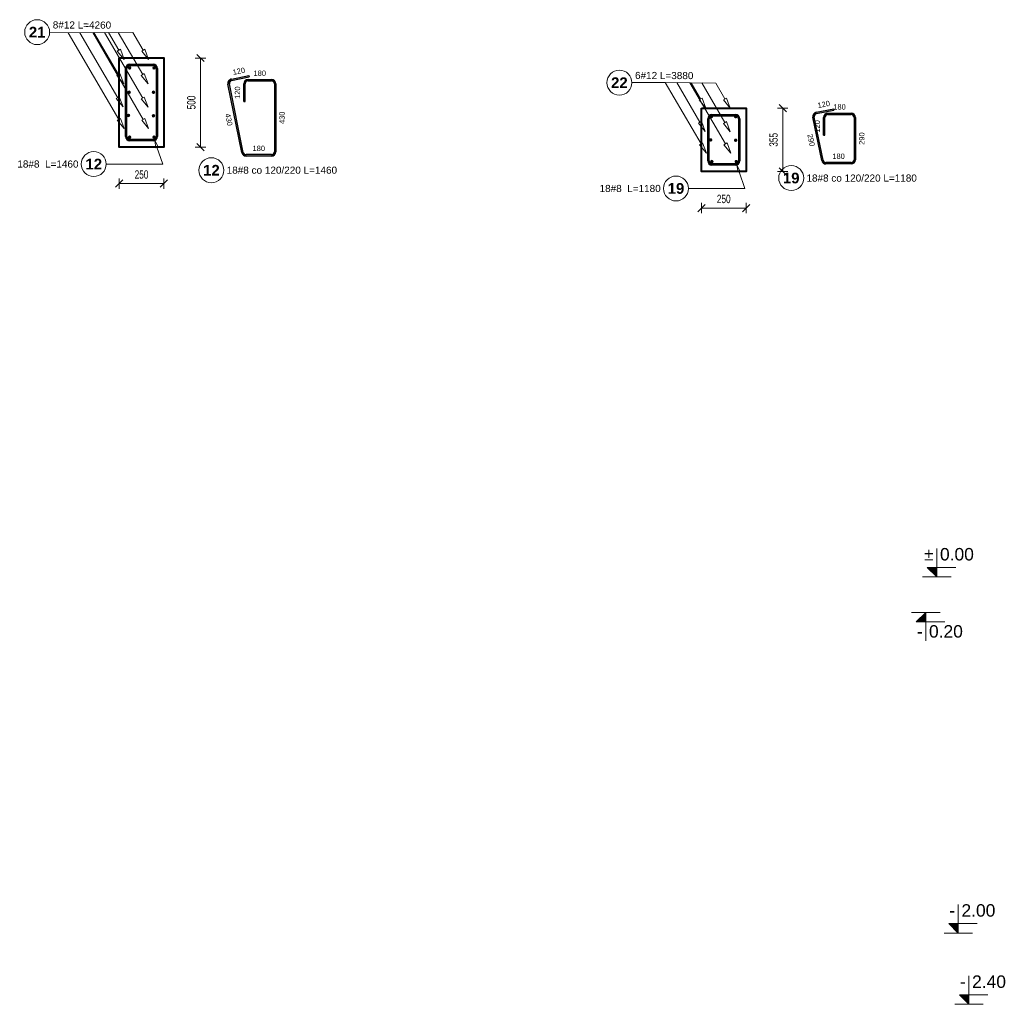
# Model space of a CAD drawing. Extents: x 3922 to 466978, y -142912 to 64503.
# Tile 40 of 62: x 418597 to 424124, y -129042 to -123514. Entities that reach past the tile are written whole.
import ezdxf
from ezdxf.enums import TextEntityAlignment as Align

# ---------------------------------------------------------------- set-up
doc = ezdxf.new("R2010")
doc.units = 0
doc.header["$LTSCALE"] = 10
doc.header["$MEASUREMENT"] = 0
doc.layers.add('P-Wymiar', color=254, linetype='Continuous', lineweight=9)
doc.layers.add('RCAD_deskowanie', color=3, linetype='Continuous', lineweight=40)
for name, color, linetype in [('RCAD_kształt pręta', 7, 'Continuous'), ('RCAD_opis kształtu pręta', 7, 'Continuous'), ('RCAD_opis rozkładu', 7, 'Continuous'), ('RCAD_pręt wyrzucony', 130, 'Continuous'), ('RCAD_pręty punktowe', 7, 'Continuous'), ('RCAD_symbole graficzne', 7, 'Continuous')]:
    doc.layers.add(name, color=color, linetype=linetype)
doc.styles.add('ROMANS', font='arial.ttf', dxfattribs={"width": 0.7})
doc.styles.add('style1', font='arial.ttf')
doc.styles.add('style3', font='arialbd.ttf')
doc.dimstyles.new('A25', dxfattribs={"dimscale": 27, "dimtxt": 1.75, "dimasz": 0.06, "dimexe": 0, "dimexo": 0, "dimgap": 1, "dimtad": 1, "dimdec": 4, "dimrnd": 0.1, "dimdsep": 46, "dimtxsty": 'ROMANS', "dimblk": '[[[[[[[[', "dimcen": 2, "dimdle": 2, "dimse1": 1, "dimse2": 1, "dimclrd": 256, "dimclrt": 1, "dimadec": 0, "dimazin": 0, "dimtfac": 1, "dimtdec": 4, "dimtix": 1, "dimtmove": 2, "dimatfit": 3, "dimldrblk": '[[[[[[[[', "dimfxl": 0, "dimtvp": 0.6, "dimtolj": 1, "dimlwd": -1, "dimarcsym": 0})

# ---------------------------------------------------------------- blocks, each defined once
blk = doc.blocks.new('[[[[[[[[')
at = {"layer": 'P-Wymiar'}
for p, q in [((-12.7, -12.7), (12.7, 12.7)), ((0, 0), (-4.6, 0)), ((0, 18), (0, -18))]:
    blk.add_line(p, q, dxfattribs=at)
blk = doc.blocks.new('*D408')
at = {"layer": 'Defpoints', "color": 0, "transparency": 16777216}
for p in [(419384.2, -123728.7), (419611.8, -123728.7), (419384.2, -124228.7)]:
    blk.add_point(p, dxfattribs=at)
at = {"layer": 'P-Wymiar', "transparency": 16777216}
blk.add_line((419611.8, -124227.1), (419611.8, -123730.3), dxfattribs=at)
at = {"layer": 'P-Wymiar', "transparency": 16777216, "xscale": 1.62, "yscale": 1.62, "zscale": 1.62}
for p, rotation in [((419611.8, -123728.7), 90), ((419611.8, -124228.7), 270)]:
    blk.add_blockref('[[[[[[[[', p, dxfattribs=dict(at, rotation=rotation))
at = {"layer": 'P-Wymiar', "color": 1, "transparency": 16777216, "insert": (419560.6, -123978.7), "char_height": 47.25, "attachment_point": 5, "rotation": 90, "style": 'ROMANS'}
blk.add_mtext('\\A1;500', dxfattribs=at)
blk = doc.blocks.new('*D409')
at = {"layer": 'Defpoints', "color": 0, "transparency": 16777216}
for p in [(419155.9, -124138.6), (419405.9, -124138.6), (419405.9, -124434.2)]:
    blk.add_point(p, dxfattribs=at)
at = {"layer": 'P-Wymiar', "transparency": 16777216}
blk.add_line((419157.5, -124434.2), (419404.3, -124434.2), dxfattribs=at)
at = {"layer": 'P-Wymiar', "transparency": 16777216, "xscale": 1.62, "yscale": 1.62, "zscale": 1.62, "rotation": 180}
blk.add_blockref('[[[[[[[[', (419155.9, -124434.2), dxfattribs=at)
at = {"layer": 'P-Wymiar', "transparency": 16777216, "xscale": 1.62, "yscale": 1.62, "zscale": 1.62}
blk.add_blockref('[[[[[[[[', (419405.9, -124434.2), dxfattribs=at)
at = {"layer": 'P-Wymiar', "color": 1, "transparency": 16777216, "insert": (419280.9, -124383.1), "char_height": 47.25, "attachment_point": 5, "style": 'ROMANS'}
blk.add_mtext('\\A1;250', dxfattribs=at)
blk = doc.blocks.new('*D413')
at = {"layer": 'Defpoints', "color": 0, "transparency": 16777216}
for p in [(422652.7, -124010.8), (422880.2, -124010.8), (422652.7, -124365.8)]:
    blk.add_point(p, dxfattribs=at)
at = {"layer": 'P-Wymiar', "transparency": 16777216}
blk.add_line((422880.2, -124364.2), (422880.2, -124012.4), dxfattribs=at)
at = {"layer": 'P-Wymiar', "transparency": 16777216, "xscale": 1.62, "yscale": 1.62, "zscale": 1.62}
for p, rotation in [((422880.2, -124010.8), 90), ((422880.2, -124365.8), 270)]:
    blk.add_blockref('[[[[[[[[', p, dxfattribs=dict(at, rotation=rotation))
at = {"layer": 'P-Wymiar', "color": 1, "transparency": 16777216, "insert": (422829.1, -124188.3), "char_height": 47.25, "attachment_point": 5, "rotation": 90, "style": 'ROMANS'}
blk.add_mtext('\\A1;355', dxfattribs=at)
blk = doc.blocks.new('*D414')
at = {"layer": 'Defpoints', "color": 0, "transparency": 16777216}
for p in [(422424.4, -124275.8), (422674.4, -124275.8), (422674.4, -124571.4)]:
    blk.add_point(p, dxfattribs=at)
at = {"layer": 'P-Wymiar', "transparency": 16777216}
blk.add_line((422426, -124571.4), (422672.8, -124571.4), dxfattribs=at)
at = {"layer": 'P-Wymiar', "transparency": 16777216, "xscale": 1.62, "yscale": 1.62, "zscale": 1.62, "rotation": 180}
blk.add_blockref('[[[[[[[[', (422424.4, -124571.4), dxfattribs=at)
at = {"layer": 'P-Wymiar', "transparency": 16777216, "xscale": 1.62, "yscale": 1.62, "zscale": 1.62}
blk.add_blockref('[[[[[[[[', (422674.4, -124571.4), dxfattribs=at)
at = {"layer": 'P-Wymiar', "color": 1, "transparency": 16777216, "insert": (422549.4, -124520.2), "char_height": 47.25, "attachment_point": 5, "style": 'ROMANS'}
blk.add_mtext('\\A1;250', dxfattribs=at)

msp = doc.modelspace()

# ---------------------------------------------------------------- hatches: boundary and pattern name
at = {"layer": 'RCAD_kształt pręta'}
h = msp.add_hatch(color=4, dxfattribs=at)
edge = h.paths.add_edge_path(flags=0)
edge.add_line((419214.89033, -123763.67555), (419214.89033, -123771.67555))
edge.add_arc((419214.89033, -123787.67555), 16, 90, 180)
edge.add_line((419198.89033, -123787.67555), (419190.89033, -123787.67555))
edge.add_arc((419214.89033, -123787.67555), 24, 450, 540, ccw=False)
h = msp.add_hatch(color=4, dxfattribs=at)
edge = h.paths.add_edge_path(flags=0)
edge.add_line((419214.89033, -123763.67555), (419214.89033, -123771.67555))
edge.add_arc((419214.89033, -123787.67555), 16, 90, 180)
edge.add_line((419198.89033, -123787.67555), (419190.89033, -123787.67555))
edge.add_arc((419214.89033, -123787.67555), 24, 450, 540, ccw=False)
for points in [[(419214.89033, -123771.67555), (419214.89033, -123763.67555), (419346.89033, -123763.67555), (419346.89033, -123771.67555)], [(419214.89033, -123771.67555), (419214.89033, -123763.67555), (419314.89033, -123763.67555), (419314.89033, -123771.67555)], [(419198.89033, -123887.67555), (419190.89033, -123887.67555), (419190.89033, -123787.67555), (419198.89033, -123787.67555)], [(419198.89033, -124169.67555), (419190.89033, -124169.67555), (419190.89033, -123787.67555), (419198.89033, -123787.67555)], [(419362.89033, -123787.67555), (419370.89033, -123787.67555), (419370.89033, -124169.67555), (419362.89033, -124169.67555)], [(422483.37204, -124053.80125), (422483.37204, -124045.80125), (422615.37204, -124045.80125), (422615.37204, -124053.80125)], [(422483.37204, -124053.80125), (422483.37204, -124045.80125), (422583.37204, -124045.80125), (422583.37204, -124053.80125)], [(422467.37204, -124169.80125), (422459.37204, -124169.80125), (422459.37204, -124069.80125), (422467.37204, -124069.80125)], [(422467.37204, -124306.80125), (422459.37204, -124306.80125), (422459.37204, -124069.80125), (422467.37204, -124069.80125)], [(422631.37204, -124069.80125), (422639.37204, -124069.80125), (422639.37204, -124306.80125), (422631.37204, -124306.80125)], [(419346.89033, -124185.67555), (419346.89033, -124193.67555), (419214.89033, -124193.67555), (419214.89033, -124185.67555)], [(422615.37204, -124322.80125), (422615.37204, -124330.80125), (422483.37204, -124330.80125), (422483.37204, -124322.80125)]]:
    msp.add_hatch(color=4, dxfattribs=at).paths.add_polyline_path(points, flags=0)
h = msp.add_hatch(color=4, dxfattribs=at)
edge = h.paths.add_edge_path(flags=0)
edge.add_line((419370.89033, -123787.67555), (419362.89033, -123787.67555))
edge.add_arc((419346.89033, -123787.67555), 16, 0, 90)
edge.add_line((419346.89033, -123771.67555), (419346.89033, -123763.67555))
edge.add_arc((419346.89033, -123787.67555), 24, 360, 450, ccw=False)
h = msp.add_hatch(color=4, dxfattribs=at)
edge = h.paths.add_edge_path(flags=0)
edge.add_line((422483.37204, -124045.80125), (422483.37204, -124053.80125))
edge.add_arc((422483.37204, -124069.80125), 16, 90, 180)
edge.add_line((422467.37204, -124069.80125), (422459.37204, -124069.80125))
edge.add_arc((422483.37204, -124069.80125), 24, 450, 540, ccw=False)
h = msp.add_hatch(color=4, dxfattribs=at)
edge = h.paths.add_edge_path(flags=0)
edge.add_line((422483.37204, -124045.80125), (422483.37204, -124053.80125))
edge.add_arc((422483.37204, -124069.80125), 16, 90, 180)
edge.add_line((422467.37204, -124069.80125), (422459.37204, -124069.80125))
edge.add_arc((422483.37204, -124069.80125), 24, 450, 540, ccw=False)
h = msp.add_hatch(color=4, dxfattribs=at)
edge = h.paths.add_edge_path(flags=0)
edge.add_line((422639.37204, -124069.80125), (422631.37204, -124069.80125))
edge.add_arc((422615.37204, -124069.80125), 16, 0, 90)
edge.add_line((422615.37204, -124053.80125), (422615.37204, -124045.80125))
edge.add_arc((422615.37204, -124069.80125), 24, 360, 450, ccw=False)
h = msp.add_hatch(color=4, dxfattribs=at)
edge = h.paths.add_edge_path(flags=0)
edge.add_line((419190.89033, -124169.67555), (419198.89033, -124169.67555))
edge.add_arc((419214.89033, -124169.67555), 16, 180, 270)
edge.add_line((419214.89033, -124185.67555), (419214.89033, -124193.67555))
edge.add_arc((419214.89033, -124169.67555), 24, 540, 630, ccw=False)
h = msp.add_hatch(color=4, dxfattribs=at)
edge = h.paths.add_edge_path(flags=0)
edge.add_line((419346.89033, -124193.67555), (419346.89033, -124185.67555))
edge.add_arc((419346.89033, -124169.67555), 16, -90, 0)
edge.add_line((419362.89033, -124169.67555), (419370.89033, -124169.67555))
edge.add_arc((419346.89033, -124169.67555), 24, 270, 360, ccw=False)
h = msp.add_hatch(color=4, dxfattribs=at)
edge = h.paths.add_edge_path(flags=0)
edge.add_line((422459.37204, -124306.80125), (422467.37204, -124306.80125))
edge.add_arc((422483.37204, -124306.80125), 16, 180, 270)
edge.add_line((422483.37204, -124322.80125), (422483.37204, -124330.80125))
edge.add_arc((422483.37204, -124306.80125), 24, 540, 630, ccw=False)
h = msp.add_hatch(color=4, dxfattribs=at)
edge = h.paths.add_edge_path(flags=0)
edge.add_line((422615.37204, -124330.80125), (422615.37204, -124322.80125))
edge.add_arc((422615.37204, -124306.80125), 16, -90, 0)
edge.add_line((422631.37204, -124306.80125), (422639.37204, -124306.80125))
edge.add_arc((422615.37204, -124306.80125), 24, 270, 360, ccw=False)
at = {"layer": 'RCAD_pręt wyrzucony'}
for points in [[(419786.62994, -123854.74078), (419785.04058, -123846.90025), (419883.04724, -123827.03332), (419884.6366, -123834.87385)], [(419852.15693, -124258.53141), (419844.3164, -124260.12076), (419766.28705, -123875.18991), (419774.12758, -123873.60056)], [(419862.5979, -123973.3527), (419854.5979, -123973.3527), (419854.5979, -123873.3527), (419862.5979, -123873.3527)], [(419878.5979, -123857.3527), (419878.5979, -123849.3527), (420010.5979, -123849.3527), (420010.5979, -123857.3527)], [(420026.5979, -123873.3527), (420034.5979, -123873.3527), (420034.5979, -124255.3527), (420026.5979, -124255.3527)], [(423070.24876, -124041.15592), (423068.65941, -124033.31539), (423166.66607, -124013.44845), (423168.25542, -124021.28898)], [(423133.40967, -124046.65818), (423133.40967, -124038.65818), (423265.40967, -124038.65818), (423265.40967, -124046.65818)], [(423106.9687, -124302.83689), (423099.12817, -124304.42624), (423049.90587, -124061.60505), (423057.74641, -124060.01569)], [(423117.40967, -124162.65818), (423109.40967, -124162.65818), (423109.40967, -124062.65818), (423117.40967, -124062.65818)], [(423281.40967, -124062.65818), (423289.40967, -124062.65818), (423289.40967, -124299.65818), (423281.40967, -124299.65818)], [(420010.5979, -124271.3527), (420010.5979, -124279.3527), (419867.838, -124279.3527), (419867.838, -124271.3527)], [(423265.40967, -124315.65818), (423265.40967, -124323.65818), (423122.64977, -124323.65818), (423122.64977, -124315.65818)]]:
    msp.add_hatch(color=4, dxfattribs=at).paths.add_polyline_path(points, flags=0)
h = msp.add_hatch(color=4, dxfattribs=at)
edge = h.paths.add_edge_path(flags=0)
edge.add_line((419785.04058, -123846.90025), (419786.62994, -123854.74078))
edge.add_arc((419789.80865, -123870.42185), 16, 101.4591559, 191.4591559)
edge.add_line((419774.12758, -123873.60056), (419766.28705, -123875.18991))
edge.add_arc((419789.80865, -123870.42185), 24, 461.4591559, 551.4591559, ccw=False)
h = msp.add_hatch(color=4, dxfattribs=at)
edge = h.paths.add_edge_path(flags=0)
edge.add_line((419878.5979, -123849.3527), (419878.5979, -123857.3527))
edge.add_arc((419878.5979, -123873.3527), 16, 90, 180)
edge.add_line((419862.5979, -123873.3527), (419854.5979, -123873.3527))
edge.add_arc((419878.5979, -123873.3527), 24, 450, 540, ccw=False)
h = msp.add_hatch(color=4, dxfattribs=at)
edge = h.paths.add_edge_path(flags=0)
edge.add_line((420034.5979, -123873.3527), (420026.5979, -123873.3527))
edge.add_arc((420010.5979, -123873.3527), 16, 0, 90)
edge.add_line((420010.5979, -123857.3527), (420010.5979, -123849.3527))
edge.add_arc((420010.5979, -123873.3527), 24, 360, 450, ccw=False)
h = msp.add_hatch(color=4, dxfattribs=at)
edge = h.paths.add_edge_path(flags=0)
edge.add_line((423068.65941, -124033.31539), (423070.24876, -124041.15592))
edge.add_arc((423073.42747, -124056.83698), 16, 101.4591559, 191.4591559)
edge.add_line((423057.74641, -124060.01569), (423049.90587, -124061.60505))
edge.add_arc((423073.42747, -124056.83698), 24, 461.4591559, 551.4591559, ccw=False)
h = msp.add_hatch(color=4, dxfattribs=at)
edge = h.paths.add_edge_path(flags=0)
edge.add_line((423133.40967, -124038.65818), (423133.40967, -124046.65818))
edge.add_arc((423133.40967, -124062.65818), 16, 90, 180)
edge.add_line((423117.40967, -124062.65818), (423109.40967, -124062.65818))
edge.add_arc((423133.40967, -124062.65818), 24, 450, 540, ccw=False)
h = msp.add_hatch(color=4, dxfattribs=at)
edge = h.paths.add_edge_path(flags=0)
edge.add_line((423289.40967, -124062.65818), (423281.40967, -124062.65818))
edge.add_arc((423265.40967, -124062.65818), 16, 0, 90)
edge.add_line((423265.40967, -124046.65818), (423265.40967, -124038.65818))
edge.add_arc((423265.40967, -124062.65818), 24, 360, 450, ccw=False)
h = msp.add_hatch(color=4, dxfattribs=at)
edge = h.paths.add_edge_path(flags=0)
edge.add_line((419844.3164, -124260.12076), (419852.15693, -124258.53141))
edge.add_arc((419867.838, -124255.3527), 16, -168.5408441, -90)
edge.add_line((419867.838, -124271.3527), (419867.838, -124279.3527))
edge.add_arc((419867.838, -124255.3527), 24, 191.4591559, 270, ccw=False)
h = msp.add_hatch(color=4, dxfattribs=at)
edge = h.paths.add_edge_path(flags=0)
edge.add_line((420010.5979, -124279.3527), (420010.5979, -124271.3527))
edge.add_arc((420010.5979, -124255.3527), 16, -90, 0)
edge.add_line((420026.5979, -124255.3527), (420034.5979, -124255.3527))
edge.add_arc((420010.5979, -124255.3527), 24, 270, 360, ccw=False)
h = msp.add_hatch(color=4, dxfattribs=at)
edge = h.paths.add_edge_path(flags=0)
edge.add_line((423099.12817, -124304.42624), (423106.9687, -124302.83689))
edge.add_arc((423122.64977, -124299.65818), 16, -168.5408441, -90)
edge.add_line((423122.64977, -124315.65818), (423122.64977, -124323.65818))
edge.add_arc((423122.64977, -124299.65818), 24, 191.4591559, 270, ccw=False)
h = msp.add_hatch(color=4, dxfattribs=at)
edge = h.paths.add_edge_path(flags=0)
edge.add_line((423265.40967, -124323.65818), (423265.40967, -124315.65818))
edge.add_arc((423265.40967, -124299.65818), 16, -90, 0)
edge.add_line((423281.40967, -124299.65818), (423289.40967, -124299.65818))
edge.add_arc((423265.40967, -124299.65818), 24, 270, 360, ccw=False)
at = {"layer": 'RCAD_pręty punktowe'}
h = msp.add_hatch(color=1, dxfattribs=at)
edge = h.paths.add_edge_path(flags=0)
edge.add_arc((419213.92464, -123784.30302), 10, 0, 360)
h = msp.add_hatch(color=1, dxfattribs=at)
edge = h.paths.add_edge_path(flags=0)
edge.add_arc((419351.13283, -123784.30302), 10, 0, 360)
h = msp.add_hatch(color=1, dxfattribs=at)
edge = h.paths.add_edge_path(flags=0)
edge.add_arc((419211.15735, -123920.91263), 10, 0, 360)
h = msp.add_hatch(color=1, dxfattribs=at)
edge = h.paths.add_edge_path(flags=0)
edge.add_arc((419347.81348, -123920.91263), 10, 0, 360)
h = msp.add_hatch(color=1, dxfattribs=at)
edge = h.paths.add_edge_path(flags=0)
edge.add_arc((419207.46059, -124051.33162), 10, 0, 360)
h = msp.add_hatch(color=1, dxfattribs=at)
edge = h.paths.add_edge_path(flags=0)
edge.add_arc((419347.91739, -124053.2411), 10, 0, 360)
h = msp.add_hatch(color=1, dxfattribs=at)
edge = h.paths.add_edge_path(flags=0)
edge.add_arc((422479.63906, -124058.03833), 10, 0, 360)
h = msp.add_hatch(color=1, dxfattribs=at)
edge = h.paths.add_edge_path(flags=0)
edge.add_arc((422616.29519, -124058.03833), 10, 0, 360)
h = msp.add_hatch(color=1, dxfattribs=at)
edge = h.paths.add_edge_path(flags=0)
edge.add_arc((419214.00568, -124173.17867), 10, 0, 360)
h = msp.add_hatch(color=1, dxfattribs=at)
edge = h.paths.add_edge_path(flags=0)
edge.add_arc((419351.13283, -124173.17867), 10, 0, 360)
h = msp.add_hatch(color=1, dxfattribs=at)
edge = h.paths.add_edge_path(flags=0)
edge.add_arc((422475.9423, -124188.45732), 10, 0, 360)
h = msp.add_hatch(color=1, dxfattribs=at)
edge = h.paths.add_edge_path(flags=0)
edge.add_arc((422616.3991, -124190.3668), 10, 0, 360)
h = msp.add_hatch(color=1, dxfattribs=at)
edge = h.paths.add_edge_path(flags=0)
edge.add_arc((422482.48739, -124310.30437), 10, 0, 360)
h = msp.add_hatch(color=1, dxfattribs=at)
edge = h.paths.add_edge_path(flags=0)
edge.add_arc((422619.61454, -124310.30437), 10, 0, 360)
at = {"layer": 'RCAD_symbole graficzne'}
for points in [[(423692.15496, -126588.64289), (423745.48829, -126641.97622), (423745.48829, -126588.64289)], [(423630.41917, -126895.30956), (423683.7525, -126841.97622), (423683.7525, -126895.30956)], [(423812.8038, -128588.64289), (423866.13713, -128641.97622), (423866.13713, -128588.64289)], [(423872.44392, -128988.64289), (423925.77725, -129041.97622), (423925.77725, -128988.64289)]]:
    msp.add_hatch(color=1, dxfattribs=at).paths.add_polyline_path(points, flags=0)

# ---------------------------------------------------------------- linework, layer by layer
at = {"layer": 'Defpoints'}
for p in [(382161.86223, -123421.97622), (395642.50183, -123421.97622), (387560.31267, -123421.97622), (401040.95228, -123421.97622), (379203.68423, -123421.97622), (392684.32383, -123421.97622), (384602.13467, -123421.97622), (398082.77428, -123421.97622)]:
    msp.add_xline(p, (1, 0), dxfattribs=at)
at = {"layer": 'RCAD_deskowanie'}
for points in [[(419155.89033, -123728.67555), (419405.89033, -123728.67555), (419405.89033, -124228.67555), (419155.89033, -124228.67555)], [(422424.37204, -124010.80125), (422674.37204, -124010.80125), (422674.37204, -124365.80125), (422424.37204, -124365.80125)]]:
    msp.add_lwpolyline(points, close=True, dxfattribs=at)
at = {"layer": 'RCAD_kształt pręta', "color": 4}
for p, q in [((419214.89033, -123763.67555), (419346.89033, -123763.67555)), ((419214.89033, -123763.67555), (419314.89033, -123763.67555)), ((419214.89033, -123771.67555), (419346.89033, -123771.67555)), ((419214.89033, -123771.67555), (419314.89033, -123771.67555)), ((419314.89033, -123763.67555), (419314.89033, -123771.67555)), ((419190.89033, -123887.67555), (419190.89033, -123787.67555)), ((419190.89033, -124169.67555), (419190.89033, -123787.67555)), ((419198.89033, -123887.67555), (419198.89033, -123787.67555)), ((419198.89033, -124169.67555), (419198.89033, -123787.67555)), ((419362.89033, -123787.67555), (419362.89033, -124169.67555)), ((419370.89033, -123787.67555), (419370.89033, -124169.67555)), ((419190.89033, -123887.67555), (419198.89033, -123887.67555)), ((422483.37204, -124045.80125), (422615.37204, -124045.80125)), ((422483.37204, -124045.80125), (422583.37204, -124045.80125)), ((422483.37204, -124053.80125), (422615.37204, -124053.80125)), ((422483.37204, -124053.80125), (422583.37204, -124053.80125)), ((422583.37204, -124045.80125), (422583.37204, -124053.80125)), ((422459.37204, -124169.80125), (422459.37204, -124069.80125)), ((422459.37204, -124306.80125), (422459.37204, -124069.80125)), ((422467.37204, -124169.80125), (422467.37204, -124069.80125)), ((422467.37204, -124306.80125), (422467.37204, -124069.80125)), ((422631.37204, -124069.80125), (422631.37204, -124306.80125)), ((422639.37204, -124069.80125), (422639.37204, -124306.80125)), ((419346.89033, -124185.67555), (419214.89033, -124185.67555)), ((419346.89033, -124193.67555), (419214.89033, -124193.67555)), ((422459.37204, -124169.80125), (422467.37204, -124169.80125)), ((422615.37204, -124322.80125), (422483.37204, -124322.80125)), ((422615.37204, -124330.80125), (422483.37204, -124330.80125))]:
    msp.add_line(p, q, dxfattribs=at)
for centre, radius, start, end in [((419214.89033, -123787.67555), 24, 90, 180), ((419214.89033, -123787.67555), 24, 90, 180), ((419214.89033, -123787.67555), 16, 90, 180), ((419214.89033, -123787.67555), 16, 90, 180), ((419346.89033, -123787.67555), 24, 360, 90), ((419346.89033, -123787.67555), 16, 360, 90), ((422483.37204, -124069.80125), 24, 90, 180), ((422483.37204, -124069.80125), 24, 90, 180), ((422483.37204, -124069.80125), 16, 90, 180), ((422483.37204, -124069.80125), 16, 90, 180), ((422615.37204, -124069.80125), 24, 360, 90), ((422615.37204, -124069.80125), 16, 360, 90), ((419214.89033, -124169.67555), 24, 180, 270), ((419214.89033, -124169.67555), 16, 180, 270), ((419346.89033, -124169.67555), 16, 270, 360), ((419346.89033, -124169.67555), 24, 270, 0), ((422483.37204, -124306.80125), 24, 180, 270), ((422483.37204, -124306.80125), 16, 180, 270), ((422615.37204, -124306.80125), 16, 270, 360), ((422615.37204, -124306.80125), 24, 270, 0)]:
    msp.add_arc(centre, radius, start, end, dxfattribs=at)
at = {"layer": 'RCAD_opis kształtu pręta', "color": 8, "lineweight": 0}
for p, q in [((419361.20896, -124232.40848), (419354.62638, -124192.39456)), ((419354.62638, -124192.39456), (419373.83063, -124228.11068)), ((419361.20896, -124232.40848), (419373.83063, -124228.11068)), ((419399.55353, -124324.33534), (419367.5198, -124230.25958)), ((419399.55353, -124324.33534), (419082.72322, -124324.33534)), ((422629.69067, -124369.53419), (422623.10809, -124329.52026)), ((422623.10809, -124329.52026), (422642.31234, -124365.23638)), ((422629.69067, -124369.53419), (422642.31234, -124365.23638)), ((422668.03524, -124461.46104), (422636.00151, -124367.38528)), ((422668.03524, -124461.46104), (422351.20493, -124461.46104))]:
    msp.add_line(p, q, dxfattribs=at)
for centre in [(419012.72322, -124324.33534), (422281.20493, -124461.46104)]:
    msp.add_circle(centre, 70, dxfattribs=at)
at = {"layer": 'RCAD_opis rozkładu', "color": 8, "lineweight": 0}
for p, q in [((418869.75487, -123586.7376), (418764.99525, -123584.85979)), ((418869.75487, -123586.7376), (419232.78655, -123585.32163)), ((418869.75487, -123586.7376), (419153.56384, -124073.51197)), ((418934.10517, -123586.48661), (419147.01876, -123951.66492)), ((419006.57089, -123586.20396), (419290.69099, -124073.51197)), ((419013.6605, -123586.17631), (419150.71551, -123821.24593)), ((419073.1325, -123585.94434), (419287.47555, -123953.5744)), ((419095.88967, -123585.85558), (419153.4828, -123684.63632)), ((419150.00657, -123585.6445), (419287.37164, -123821.24593)), ((419232.78655, -123585.32163), (419290.69099, -123684.63632)), ((419162.12169, -123679.5995), (419144.84391, -123689.67314)), ((419183.70372, -123736.46967), (419144.84391, -123689.67314)), ((419162.12169, -123679.5995), (419183.70372, -123736.46967)), ((419299.32988, -123679.5995), (419282.0521, -123689.67314)), ((419320.91191, -123736.46967), (419282.0521, -123689.67314)), ((419299.32988, -123679.5995), (419320.91191, -123736.46967)), ((419159.3544, -123816.20911), (419142.07662, -123826.28275)), ((419180.93643, -123873.07928), (419142.07662, -123826.28275)), ((419159.3544, -123816.20911), (419180.93643, -123873.07928)), ((419296.01054, -123816.20911), (419278.73275, -123826.28275)), ((419317.59256, -123873.07928), (419278.73275, -123826.28275)), ((419296.01054, -123816.20911), (419317.59256, -123873.07928)), ((422221.34231, -123866.40192), (422033.47696, -123866.98549)), ((422221.34231, -123866.40192), (422422.04555, -124210.63768)), ((422221.34231, -123866.40192), (422504.05143, -123869.52366)), ((422286.25687, -123867.11872), (422415.50047, -124088.79062)), ((422359.35802, -123867.92592), (422559.1727, -124210.63768)), ((422366.5098, -123868.0049), (422419.19722, -123958.37163)), ((422426.50328, -123868.66736), (422555.95726, -124090.7001)), ((422504.05143, -123869.52366), (422555.85336, -123958.37163)), ((419155.65765, -123946.6281), (419138.37986, -123956.70174)), ((419177.23967, -124003.49827), (419138.37986, -123956.70174)), ((419155.65765, -123946.6281), (419177.23967, -124003.49827)), ((419296.11444, -123948.53758), (419278.83666, -123958.61122)), ((419317.69647, -124005.40775), (419278.83666, -123958.61122)), ((419296.11444, -123948.53758), (419317.69647, -124005.40775)), ((422427.83611, -123953.33481), (422410.55833, -123963.40845)), ((422449.41814, -124010.20498), (422410.55833, -123963.40845)), ((422427.83611, -123953.33481), (422449.41814, -124010.20498)), ((422564.49225, -123953.33481), (422547.21446, -123963.40845)), ((422586.07427, -124010.20498), (422547.21446, -123963.40845)), ((422564.49225, -123953.33481), (422586.07427, -124010.20498)), ((419162.20273, -124068.47515), (419144.92495, -124078.54879)), ((419183.78476, -124125.34532), (419144.92495, -124078.54879)), ((419162.20273, -124068.47515), (419183.78476, -124125.34532)), ((419299.32988, -124068.47515), (419282.0521, -124078.54879)), ((419320.91191, -124125.34532), (419282.0521, -124078.54879)), ((419299.32988, -124068.47515), (419320.91191, -124125.34532)), ((422424.13936, -124083.7538), (422406.86157, -124093.82744)), ((422445.72139, -124140.62397), (422406.86157, -124093.82744)), ((422424.13936, -124083.7538), (422445.72139, -124140.62397)), ((422564.59616, -124085.66328), (422547.31837, -124095.73692)), ((422586.17818, -124142.53345), (422547.31837, -124095.73692)), ((422564.59616, -124085.66328), (422586.17818, -124142.53345)), ((422430.68444, -124205.60086), (422413.40666, -124215.6745)), ((422452.26647, -124262.47102), (422413.40666, -124215.6745)), ((422430.68444, -124205.60086), (422452.26647, -124262.47102)), ((422567.81159, -124205.60086), (422550.53381, -124215.6745)), ((422589.39362, -124262.47102), (422550.53381, -124215.6745)), ((422567.81159, -124205.60086), (422589.39362, -124262.47102))]:
    msp.add_line(p, q, dxfattribs=at)
for centre in [(418695.00649, -123583.60524), (421963.4773, -123867.20293)]:
    msp.add_circle(centre, 70, dxfattribs=at)
at = {"layer": 'RCAD_pręt wyrzucony', "color": 4}
for p, q in [((419785.04058, -123846.90025), (419883.04724, -123827.03332)), ((419786.62994, -123854.74078), (419884.6366, -123834.87385)), ((419883.04724, -123827.03332), (419884.6366, -123834.87385)), ((419844.3164, -124260.12076), (419766.28705, -123875.18991)), ((419852.15693, -124258.53141), (419774.12758, -123873.60056)), ((419854.5979, -123973.3527), (419854.5979, -123873.3527)), ((419862.5979, -123973.3527), (419862.5979, -123873.3527)), ((419878.5979, -123849.3527), (420010.5979, -123849.3527)), ((419878.5979, -123857.3527), (420010.5979, -123857.3527)), ((420026.5979, -123873.3527), (420026.5979, -124255.3527)), ((420034.5979, -123873.3527), (420034.5979, -124255.3527)), ((419854.5979, -123973.3527), (419862.5979, -123973.3527)), ((423068.65941, -124033.31539), (423166.66607, -124013.44845)), ((423070.24876, -124041.15592), (423168.25542, -124021.28898)), ((423133.40967, -124038.65818), (423265.40967, -124038.65818)), ((423133.40967, -124046.65818), (423265.40967, -124046.65818)), ((423166.66607, -124013.44845), (423168.25542, -124021.28898)), ((423099.12817, -124304.42624), (423049.90587, -124061.60505)), ((423106.9687, -124302.83689), (423057.74641, -124060.01569)), ((423109.40967, -124162.65818), (423109.40967, -124062.65818)), ((423117.40967, -124162.65818), (423117.40967, -124062.65818)), ((423281.40967, -124062.65818), (423281.40967, -124299.65818)), ((423289.40967, -124062.65818), (423289.40967, -124299.65818)), ((423109.40967, -124162.65818), (423117.40967, -124162.65818)), ((420010.5979, -124271.3527), (419867.838, -124271.3527)), ((420010.5979, -124279.3527), (419867.838, -124279.3527)), ((423265.40967, -124315.65818), (423122.64977, -124315.65818)), ((423265.40967, -124323.65818), (423122.64977, -124323.65818))]:
    msp.add_line(p, q, dxfattribs=at)
at = {"layer": 'RCAD_pręt wyrzucony', "color": 8, "lineweight": 0}
for centre in [(419673.25072, -124358.74637), (422928.06249, -124403.05185)]:
    msp.add_circle(centre, 70, dxfattribs=at)
at = {"layer": 'RCAD_pręt wyrzucony', "color": 4}
for centre, radius, start, end in [((419789.80865, -123870.42185), 24, 101.4591559, 191.4591559), ((419789.80865, -123870.42185), 16, 101.4591559, 191.4591559), ((419878.5979, -123873.3527), 24, 90, 180), ((419878.5979, -123873.3527), 16, 90, 180), ((420010.5979, -123873.3527), 24, 360, 90), ((420010.5979, -123873.3527), 16, 360, 90), ((423073.42747, -124056.83698), 24, 101.4591559, 191.4591559), ((423073.42747, -124056.83698), 16, 101.4591559, 191.4591559), ((423133.40967, -124062.65818), 24, 90, 180), ((423133.40967, -124062.65818), 16, 90, 180), ((423265.40967, -124062.65818), 24, 360, 90), ((423265.40967, -124062.65818), 16, 360, 90), ((419867.838, -124255.3527), 24, 191.4591559, 270), ((419867.838, -124255.3527), 16, 191.4591559, 270), ((420010.5979, -124255.3527), 16, 270, 360), ((420010.5979, -124255.3527), 24, 270, 0), ((423122.64977, -124299.65818), 24, 191.4591559, 270), ((423122.64977, -124299.65818), 16, 191.4591559, 270), ((423265.40967, -124299.65818), 16, 270, 360), ((423265.40967, -124299.65818), 24, 270, 0)]:
    msp.add_arc(centre, radius, start, end, dxfattribs=at)
at = {"layer": 'RCAD_symbole graficzne', "color": 1, "lineweight": 0}
for p, q in [((423745.48829, -126641.97622), (423745.48829, -126481.97622)), ((423852.15496, -126588.64289), (423692.15496, -126588.64289)), ((423692.15496, -126588.64289), (423745.48829, -126641.97622)), ((423825.48829, -126641.97622), (423665.48829, -126641.97622)), ((423763.7525, -126841.97622), (423603.7525, -126841.97622)), ((423630.41917, -126895.30956), (423683.7525, -126841.97622)), ((423683.7525, -126841.97622), (423683.7525, -127001.97622)), ((423790.41917, -126895.30956), (423630.41917, -126895.30956)), ((423866.13713, -128641.97622), (423866.13713, -128481.97622)), ((423972.8038, -128588.64289), (423812.8038, -128588.64289)), ((423812.8038, -128588.64289), (423866.13713, -128641.97622)), ((423946.13713, -128641.97622), (423786.13713, -128641.97622)), ((423925.77725, -129041.97622), (423925.77725, -128881.97622)), ((424032.44392, -128988.64289), (423872.44392, -128988.64289)), ((423872.44392, -128988.64289), (423925.77725, -129041.97622)), ((424005.77725, -129041.97622), (423845.77725, -129041.97622))]:
    msp.add_line(p, q, dxfattribs=at)

# ---------------------------------------------------------------- texts
at = {"layer": 'RCAD_opis kształtu pręta', "color": 1, "attachment_point": 5}
for s, insert, char_height, style in [('18#8  L=1460', (418755.41081, -124324.33534), 40, 'style1'), ('12', (419012.72322, -124324.33534), 60, 'style3'), ('18#8  L=1180', (422023.89252, -124461.46104), 40, 'style1'), ('19', (422281.20493, -124461.46104), 60, 'style3')]:
    msp.add_mtext(s, dxfattribs=dict(at, insert=insert, char_height=char_height, style=style))
at = {"layer": 'RCAD_opis rozkładu', "color": 1, "char_height": 60, "attachment_point": 5, "rotation": 359.8275742, "style": 'style3'}
for s, insert in [('21', (418695.00649, -123583.60524)), ('22', (421963.4773, -123867.20293))]:
    msp.add_mtext(s, dxfattribs=dict(at, insert=insert))
at = {"layer": 'RCAD_opis rozkładu', "color": 2, "char_height": 40, "attachment_point": 5, "rotation": 359.8275742, "style": 'style1'}
for s, insert in [('8#12 L=4260', (418946.58754, -123543.68004)), ('6#12 L=3880', (422215.14024, -123827.26433))]:
    msp.add_mtext(s, dxfattribs=dict(at, insert=insert))
at = {"layer": 'RCAD_pręt wyrzucony', "color": 1, "char_height": 30, "attachment_point": 5, "style": 'style1'}
for s, insert, rotation in [('120', (419827.09049, -123802.66445), 11.4591559), ('120', (419819.5979, -123923.3527), 90), ('120', (423110.70931, -123989.07959), 11.4591559), ('430', (419770.99939, -124074.60876), 281.4591559), ('430', (420069.5979, -124064.3527), 90), ('120', (423074.40967, -124112.65818), 90), ('290', (423040.21469, -124189.96907), 281.4591559), ('290', (423324.40967, -124181.15818), 90)]:
    msp.add_mtext(s, dxfattribs=dict(at, insert=insert, rotation=rotation))
at = {"layer": 'RCAD_pręt wyrzucony', "color": 1, "attachment_point": 5}
for s, insert, char_height, style in [('180', (419944.5979, -123814.3527), 30, 'style1'), ('180', (423199.40967, -124003.65818), 30, 'style1'), ('180', (419939.21795, -124236.3527), 30, 'style1'), ('180', (423194.02972, -124280.65818), 30, 'style1'), ('12', (419673.25072, -124358.74637), 60, 'style3'), ('19', (422928.06249, -124403.05185), 60, 'style3')]:
    msp.add_mtext(s, dxfattribs=dict(at, insert=insert, char_height=char_height, style=style))
at = {"layer": 'RCAD_pręt wyrzucony', "color": 2, "char_height": 40, "attachment_point": 5, "style": 'style1'}
for s, insert in [('18#8 co 120/220 L=1460', (420068.83053, -124358.74637)), ('18#8 co 120/220 L=1180', (423323.6423, -124403.05185))]:
    msp.add_mtext(s, dxfattribs=dict(at, insert=insert))
at = {"layer": 'RCAD_symbole graficzne', "color": 2, "style": 'style1'}
for s, p in [('±', (423727.71051, -126570.86511)), ('-', (423848.35936, -128570.86511)), ('-', (423907.99947, -128970.86511))]:
    msp.add_text(s, height=70, dxfattribs=at).set_placement(p, align=Align.BOTTOM_RIGHT)
for s, p in [('0.00 ', (423763.26607, -126570.86511)), ('2.00 ', (423883.91491, -128570.86511)), ('2.40 ', (423943.55503, -128970.86511))]:
    msp.add_text(s, height=70, dxfattribs=at).set_placement(p, align=Align.BOTTOM_LEFT)
msp.add_text('0.20 ', height=70, dxfattribs=at).set_placement((423701.53028, -126913.08733), align=Align.TOP_LEFT)
msp.add_text('-', height=70, dxfattribs=at).set_placement((423665.97473, -126913.08733), align=Align.TOP_RIGHT)

# ---------------------------------------------------------------- dimensions: what is measured, and where the dimension line sits
at = {"layer": 'P-Wymiar'}
for base, p1, p2, picture, middle in [((419611.76646, -123728.67555), (419384.20143, -124228.67555), (419384.20143, -123728.67555), '*D408', (419560.64189, -123978.67555)), ((422880.24817, -124010.80125), (422652.68314, -124365.80125), (422652.68314, -124010.80125), '*D413', (422829.10748, -124188.30125))]:
    dim = msp.add_linear_dim(base=base, p1=p1, p2=p2, angle=90, dimstyle='A25', dxfattribs=at)
    dim.commit()
    dim.dimension.update_dxf_attribs({"geometry": picture, "text_midpoint": middle})
for base, p1, p2, picture, middle in [((419405.89033, -124434.23942), (419155.89033, -124138.62928), (419405.89033, -124138.62928), '*D409', (419280.89033, -124383.11484)), ((422674.37204, -124571.36512), (422424.37204, -124275.75498), (422674.37204, -124275.75498), '*D414', (422549.37204, -124520.24054))]:
    dim = msp.add_linear_dim(base=base, p1=p1, p2=p2, dimstyle='A25', dxfattribs=at)
    dim.commit()
    dim.dimension.update_dxf_attribs({"geometry": picture, "text_midpoint": middle})

doc.saveas('drawing.dxf')
